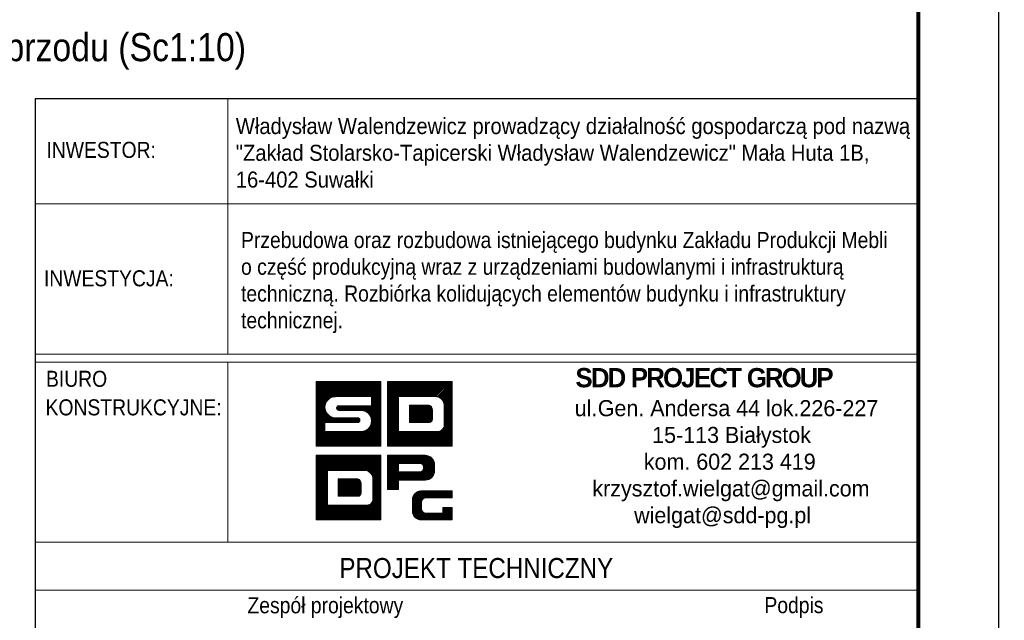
# Model space of a CAD drawing. Header units: millimetres. Extents: x -111 to 321, y 7790 to 8163.
# Tile 5 of 6: x 193 to 316, y 7851 to 7926. Entities that reach past the tile are written whole.
import ezdxf
from ezdxf.enums import TextEntityAlignment as Align

# ---------------------------------------------------------------- set-up
doc = ezdxf.new("R2010")
doc.units = ezdxf.units.MM
doc.header["$LTSCALE"] = 10
for name, color, linetype, lineweight in [('--- widok', 7, 'Continuous', 13), ('_RAMKA', 7, 'Continuous', 35), ('_Tabelka', 7, 'Continuous', 25), ('PS_DIM', 4, 'Continuous', 13), ('PS_TEXT', 3, 'Continuous', 18)]:
    doc.layers.add(name, color=color, linetype=linetype, lineweight=lineweight)
doc.layers.add('_FORMATKA', color=8, linetype='Continuous', plot=False)
doc.styles.add('gil', font='txt', dxfattribs={"width": 0.9})

# ---------------------------------------------------------------- blocks, each defined once
blk = doc.blocks.new('*U14')
at = {"layer": '_FORMATKA', "lineweight": -3}
blk.add_lwpolyline([(-420, 0), (0, 0), (0, 297), (-420, 297)], close=True, dxfattribs=at)
at = {"layer": '_RAMKA', "lineweight": -3, "const_width": 0.5}
blk.add_lwpolyline([(-390, 10), (-10, 10), (-10, 287), (-390, 287)], close=True, dxfattribs=at)
blk = doc.blocks.new('tabela_rys')
at = {"layer": '_Tabelka', "color": 251, "lineweight": 15}
for p, q in [((45.62, 123.55), (45.62, 91.73)), ((21.62, 110.45), (131.62, 110.45)), ((21.62, 91.73), (131.62, 91.73)), ((21.62, 91.73), (131.62, 91.73)), ((21.62, 91.73), (131.62, 91.73)), ((131.62, 90.73), (21.62, 90.73)), ((45.62, 68.32), (45.62, 90.73)), ((21.62, 68.32), (131.48, 68.32)), ((131.62, 62.32), (21.62, 62.32))]:
    blk.add_line(p, q, dxfattribs=at)
at = {"layer": '_Tabelka', "color": 251, "lineweight": 30}
blk.add_lwpolyline([(131.62, 123.55), (21.62, 123.55), (21.62, 7.77), (131.62, 7.77)], close=True, dxfattribs=at)
at = {"layer": 'PS_DIM', "color": 12, "true_color": 0xc90603}
for p, q in [((56.62, 88.27), (56.68, 88.33)), ((56.62, 88.1), (56.84, 88.33)), ((56.62, 87.93), (57.01, 88.33)), ((56.62, 87.76), (57.18, 88.33)), ((56.62, 87.59), (57.35, 88.33)), ((56.62, 87.43), (57.52, 88.33)), ((56.62, 87.26), (57.69, 88.33)), ((56.62, 87.09), (57.86, 88.33)), ((56.62, 86.92), (58.02, 88.33)), ((56.62, 86.75), (58.19, 88.33)), ((56.62, 86.58), (58.36, 88.33)), ((56.62, 86.42), (58.53, 88.33)), ((56.62, 86.25), (58.7, 88.33)), ((56.62, 86.08), (58.87, 88.33)), ((56.62, 85.91), (59.03, 88.33)), ((56.62, 85.74), (59.2, 88.33)), ((56.62, 85.57), (59.37, 88.33)), ((56.62, 85.41), (59.54, 88.33)), ((56.62, 85.24), (59.71, 88.33)), ((56.62, 85.07), (59.88, 88.33)), ((56.62, 84.9), (60.04, 88.33)), ((56.62, 84.73), (60.21, 88.33)), ((56.62, 88.33), (64.68, 88.33)), ((56.62, 80.27), (56.62, 88.33)), ((58.28, 86.23), (60.38, 88.33)), ((58.6, 86.38), (60.55, 88.33)), ((58.82, 86.43), (60.72, 88.33)), ((59, 86.45), (60.89, 88.33)), ((59.17, 86.45), (61.05, 88.33)), ((59.34, 86.45), (61.22, 88.33)), ((59.51, 86.45), (61.39, 88.33)), ((59.68, 86.45), (61.56, 88.33)), ((59.85, 86.45), (61.73, 88.33)), ((60.01, 86.45), (61.9, 88.33)), ((60.18, 86.45), (62.06, 88.33)), ((60.35, 86.45), (62.23, 88.33)), ((60.52, 86.45), (62.4, 88.33)), ((60.69, 86.45), (62.57, 88.33)), ((60.86, 86.45), (62.74, 88.33)), ((61.02, 86.45), (62.91, 88.33)), ((61.19, 86.45), (63.07, 88.33)), ((61.36, 86.45), (63.24, 88.33)), ((61.53, 86.45), (63.41, 88.33)), ((61.7, 86.45), (63.58, 88.33)), ((61.87, 86.45), (63.75, 88.33)), ((62.04, 86.45), (63.92, 88.33)), ((62.2, 86.45), (64.09, 88.33)), ((62.37, 86.45), (64.25, 88.33)), ((62.54, 86.45), (64.42, 88.33)), ((62.71, 86.45), (64.59, 88.33)), ((64.68, 88.33), (64.68, 80.27)), ((65.5, 88.33), (73.56, 88.33)), ((65.5, 80.27), (65.5, 88.33)), ((65.5, 88.2), (65.63, 88.33)), ((65.5, 88.03), (65.8, 88.33)), ((65.5, 87.86), (65.97, 88.33)), ((65.5, 87.69), (66.14, 88.33)), ((65.5, 87.52), (66.3, 88.33)), ((65.5, 87.35), (66.47, 88.33)), ((65.5, 87.18), (66.64, 88.33)), ((65.5, 87.02), (66.81, 88.33)), ((65.5, 86.85), (66.98, 88.33)), ((65.5, 86.68), (67.15, 88.33)), ((65.5, 86.51), (67.31, 88.33)), ((65.5, 86.34), (67.48, 88.33)), ((65.5, 86.17), (67.65, 88.33)), ((65.5, 86.01), (67.82, 88.33)), ((65.5, 85.84), (67.99, 88.33)), ((65.5, 85.67), (68.16, 88.33)), ((65.5, 85.5), (68.32, 88.33)), ((65.5, 85.33), (68.49, 88.33)), ((65.5, 85.16), (68.66, 88.33)), ((66.95, 86.45), (68.83, 88.33)), ((67.12, 86.45), (69, 88.33)), ((67.28, 86.45), (69.17, 88.33)), ((67.45, 86.45), (69.33, 88.33)), ((67.62, 86.45), (69.5, 88.33)), ((67.79, 86.45), (69.67, 88.33)), ((67.96, 86.45), (69.84, 88.33)), ((68.13, 86.45), (70.01, 88.33)), ((68.29, 86.45), (70.18, 88.33)), ((68.46, 86.45), (70.34, 88.33)), ((68.63, 86.45), (70.51, 88.33)), ((68.8, 86.45), (70.68, 88.33)), ((68.97, 86.45), (70.85, 88.33)), ((69.14, 86.45), (71.02, 88.33)), ((69.31, 86.45), (71.19, 88.33)), ((69.47, 86.45), (71.35, 88.33)), ((69.64, 86.45), (71.52, 88.33)), ((69.81, 86.45), (71.69, 88.33)), ((69.98, 86.45), (71.86, 88.33)), ((70.15, 86.45), (72.03, 88.33)), ((70.32, 86.45), (72.2, 88.33)), ((70.48, 86.45), (72.37, 88.33)), ((70.65, 86.45), (72.53, 88.33)), ((70.82, 86.45), (72.7, 88.33)), ((70.99, 86.45), (72.87, 88.33)), ((71.16, 86.45), (73.04, 88.33)), ((71.33, 86.45), (73.21, 88.33)), ((71.49, 86.45), (73.38, 88.33)), ((71.66, 86.44), (73.54, 88.33)), ((73.56, 88.33), (73.56, 80.27)), ((62.88, 86.45), (64.68, 88.25)), ((63.05, 86.45), (64.68, 88.08)), ((63.21, 86.45), (64.68, 87.91)), ((63.38, 86.45), (64.68, 87.74)), ((63.51, 86.4), (64.68, 87.58)), ((63.51, 86.23), (64.68, 87.41)), ((63.51, 86.07), (64.68, 87.24)), ((71.79, 86.41), (73.56, 88.18)), ((71.91, 86.36), (73.56, 88.01)), ((72.02, 86.3), (73.56, 87.84)), ((72.12, 86.23), (73.56, 87.67)), ((72.21, 86.15), (73.56, 87.5)), ((72.29, 86.06), (73.56, 87.33)), ((72.36, 85.97), (73.56, 87.17)), ((56.62, 84.56), (57.91, 85.86)), ((63.51, 86.45), (59.01, 86.45)), ((62.84, 84.55), (64.68, 86.4)), ((62.94, 84.49), (64.68, 86.23)), ((63.04, 84.42), (64.68, 86.06)), ((63.12, 84.34), (64.68, 85.89)), ((63.51, 85.9), (64.68, 87.07)), ((63.51, 85.73), (64.68, 86.9)), ((63.51, 85.56), (64.68, 86.73)), ((63.51, 85.39), (64.68, 86.56)), ((63.51, 85.32), (63.51, 86.45)), ((65.5, 85), (66.88, 86.38)), ((65.5, 84.83), (66.88, 86.21)), ((65.5, 84.66), (66.88, 86.04)), ((65.5, 84.49), (66.88, 85.87)), ((66.88, 86.45), (66.88, 82.1)), ((71.64, 86.45), (66.88, 86.45)), ((66.88, 86.45), (66.88, 82.1)), ((68.1, 86.45), (66.88, 86.45)), ((71.64, 86.45), (68.43, 86.45)), ((72.43, 85.86), (73.56, 87)), ((72.48, 85.75), (73.56, 86.83)), ((72.52, 85.62), (73.56, 86.66)), ((72.54, 85.48), (73.56, 86.49)), ((72.55, 85.32), (73.56, 86.32)), ((72.55, 85.15), (73.56, 86.15)), ((72.55, 84.98), (73.56, 85.99)), ((56.62, 84.4), (57.76, 85.54)), ((56.62, 84.23), (57.71, 85.32)), ((56.62, 84.06), (57.69, 85.14)), ((56.62, 83.89), (57.7, 84.98)), ((56.62, 83.72), (57.73, 84.83)), ((56.62, 83.55), (57.77, 84.7)), ((59.14, 85.07), (59.39, 85.32)), ((59.16, 84.92), (59.56, 85.32)), ((59.22, 84.81), (59.73, 85.32)), ((59.32, 84.74), (59.9, 85.32)), ((59.44, 85.32), (63.51, 85.32)), ((62.19, 84.72), (59.44, 84.72)), ((59.47, 84.72), (60.07, 85.32)), ((59.64, 84.72), (60.24, 85.32)), ((59.81, 84.72), (60.41, 85.32)), ((59.97, 84.72), (60.57, 85.32)), ((60.14, 84.72), (60.74, 85.32)), ((60.31, 84.72), (60.91, 85.32)), ((60.48, 84.72), (61.08, 85.32)), ((60.65, 84.72), (61.25, 85.32)), ((60.82, 84.72), (61.42, 85.32)), ((60.98, 84.72), (61.58, 85.32)), ((61.15, 84.72), (61.75, 85.32)), ((61.32, 84.72), (61.92, 85.32)), ((61.49, 84.72), (62.09, 85.32)), ((61.66, 84.72), (62.26, 85.32)), ((61.83, 84.72), (62.43, 85.32)), ((61.99, 84.72), (62.59, 85.32)), ((62.16, 84.72), (62.76, 85.32)), ((62.32, 84.71), (62.93, 85.32)), ((62.47, 84.69), (63.1, 85.32)), ((62.6, 84.66), (63.27, 85.32)), ((62.72, 84.61), (63.44, 85.32)), ((63.2, 84.25), (64.68, 85.72)), ((63.28, 84.15), (64.68, 85.55)), ((63.34, 84.05), (64.68, 85.39)), ((63.4, 83.93), (64.68, 85.22)), ((63.44, 83.81), (64.68, 85.05)), ((63.48, 83.68), (64.68, 84.88)), ((63.5, 83.53), (64.68, 84.71)), ((65.5, 84.32), (66.88, 85.71)), ((65.5, 84.15), (66.88, 85.54)), ((65.5, 83.99), (66.88, 85.37)), ((65.5, 83.82), (66.88, 85.2)), ((65.5, 83.65), (66.88, 85.03)), ((65.5, 83.48), (66.88, 84.86)), ((65.5, 83.31), (66.88, 84.7)), ((68.24, 85.39), (68.24, 83.22)), ((70.68, 85.39), (68.24, 85.39)), ((68.24, 85.39), (68.24, 83.22)), ((70.68, 85.39), (68.24, 85.39)), ((68.24, 85.38), (68.25, 85.39)), ((68.24, 85.22), (68.42, 85.39)), ((68.24, 85.05), (68.59, 85.39)), ((68.24, 84.88), (68.76, 85.39)), ((68.24, 84.71), (68.93, 85.39)), ((68.24, 84.54), (69.09, 85.39)), ((68.24, 84.37), (69.26, 85.39)), ((68.24, 84.21), (69.43, 85.39)), ((68.24, 84.04), (69.6, 85.39)), ((68.24, 83.87), (69.77, 85.39)), ((68.24, 83.7), (69.94, 85.39)), ((68.24, 83.53), (70.1, 85.39)), ((68.24, 83.36), (70.27, 85.39)), ((68.27, 83.22), (70.44, 85.39)), ((68.43, 83.22), (70.61, 85.39)), ((68.6, 83.22), (70.75, 85.36)), ((68.77, 83.22), (70.85, 85.3)), ((68.94, 83.22), (70.94, 85.22)), ((69.11, 83.22), (71.01, 85.12)), ((69.28, 83.22), (71.06, 85)), ((69.44, 83.22), (71.08, 84.85)), ((69.61, 83.22), (71.08, 84.68)), ((71.08, 83.62), (71.08, 84.83)), ((71.08, 83.62), (71.08, 84.83)), ((72.55, 84.81), (73.56, 85.82)), ((72.55, 84.64), (73.56, 85.65)), ((72.55, 84.47), (73.56, 85.48)), ((72.55, 82.89), (72.55, 85.32)), ((72.55, 82.89), (72.55, 85.32)), ((72.55, 84.3), (73.56, 85.31)), ((72.55, 84.14), (73.56, 85.14)), ((72.55, 83.97), (73.56, 84.98)), ((72.55, 83.8), (73.56, 84.81)), ((72.55, 83.63), (73.56, 84.64)), ((56.62, 83.39), (57.81, 84.58)), ((56.62, 83.22), (57.87, 84.47)), ((56.62, 83.05), (57.94, 84.37)), ((56.62, 82.88), (58.01, 84.28)), ((56.62, 82.71), (58.09, 84.19)), ((56.62, 82.54), (58.18, 84.11)), ((56.62, 82.38), (58.28, 84.04)), ((56.62, 82.21), (58.39, 83.98)), ((57.8, 83.22), (58.5, 83.92)), ((57.97, 83.22), (58.62, 83.88)), ((58.14, 83.22), (58.76, 83.84)), ((58.31, 83.22), (58.91, 83.82)), ((58.47, 83.22), (59.07, 83.82)), ((58.64, 83.22), (59.24, 83.82)), ((58.81, 83.22), (59.41, 83.82)), ((58.98, 83.22), (59.58, 83.82)), ((59.01, 83.82), (61.76, 83.82)), ((59.15, 83.22), (59.75, 83.82)), ((59.32, 83.22), (59.92, 83.82)), ((59.48, 83.22), (60.08, 83.82)), ((59.65, 83.22), (60.25, 83.82)), ((59.82, 83.22), (60.42, 83.82)), ((59.99, 83.22), (60.59, 83.82)), ((60.16, 83.22), (60.76, 83.82)), ((60.33, 83.22), (60.93, 83.82)), ((60.49, 83.22), (61.09, 83.82)), ((60.66, 83.22), (61.26, 83.82)), ((60.83, 83.22), (61.43, 83.82)), ((61, 83.22), (61.6, 83.82)), ((61.07, 80.27), (64.68, 83.87)), ((61.17, 83.22), (61.77, 83.82)), ((61.24, 80.27), (64.68, 83.7)), ((61.34, 83.22), (61.9, 83.79)), ((61.41, 80.27), (64.68, 83.53)), ((61.5, 83.22), (61.99, 83.71)), ((61.67, 83.22), (62.05, 83.6)), ((61.86, 83.24), (62.05, 83.43)), ((63.15, 82.51), (64.68, 84.04)), ((63.42, 82.95), (64.68, 84.21)), ((63.49, 83.18), (64.68, 84.38)), ((63.51, 83.37), (64.68, 84.54)), ((65.5, 83.14), (66.88, 84.53)), ((65.5, 82.98), (66.88, 84.36)), ((65.5, 82.81), (66.88, 84.19)), ((65.5, 82.64), (66.88, 84.02)), ((65.5, 82.47), (66.88, 83.85)), ((65.5, 82.3), (66.88, 83.69)), ((65.5, 82.13), (66.88, 83.52)), ((69.78, 83.22), (71.08, 84.52)), ((69.95, 83.22), (71.08, 84.35)), ((70.12, 83.22), (71.08, 84.18)), ((70.29, 83.22), (71.08, 84.01)), ((70.36, 80.27), (73.56, 83.46)), ((70.45, 83.22), (71.08, 83.84)), ((70.62, 83.22), (71.08, 83.67)), ((70.81, 83.24), (71.06, 83.48)), ((72.47, 82.54), (73.56, 83.63)), ((72.54, 82.78), (73.56, 83.8)), ((72.55, 83.46), (73.56, 84.47)), ((72.55, 83.29), (73.56, 84.3)), ((72.55, 83.13), (73.56, 84.13)), ((72.55, 82.96), (73.56, 83.97)), ((56.62, 82.04), (57.69, 83.12)), ((56.62, 81.87), (57.69, 82.95)), ((56.62, 81.7), (57.69, 82.78)), ((56.62, 81.53), (57.69, 82.61)), ((56.62, 81.36), (57.69, 82.44)), ((56.62, 81.2), (57.69, 82.27)), ((61.76, 83.22), (57.69, 83.22)), ((57.69, 83.22), (57.69, 82.1)), ((60.74, 80.27), (62.65, 82.18)), ((60.91, 80.27), (63.09, 82.45)), ((61.58, 80.27), (64.68, 83.37)), ((61.75, 80.27), (64.68, 83.2)), ((61.92, 80.27), (64.68, 83.03)), ((62.08, 80.27), (64.68, 82.86)), ((62.25, 80.27), (64.68, 82.69)), ((62.42, 80.27), (64.68, 82.52)), ((62.59, 80.27), (64.68, 82.36)), ((62.76, 80.27), (64.68, 82.19)), ((65.5, 81.96), (66.88, 83.35)), ((65.5, 81.8), (66.88, 83.18)), ((65.5, 81.63), (66.88, 83.01)), ((65.5, 81.46), (66.88, 82.84)), ((65.5, 81.29), (66.88, 82.68)), ((65.5, 81.12), (66.88, 82.51)), ((65.5, 80.95), (66.88, 82.34)), ((65.5, 80.79), (66.88, 82.17)), ((68.24, 83.22), (70.68, 83.22)), ((68.24, 83.22), (70.68, 83.22)), ((70.2, 80.27), (72.11, 82.17)), ((70.53, 80.27), (73.56, 83.29)), ((70.7, 80.27), (73.56, 83.12)), ((70.87, 80.27), (73.56, 82.96)), ((71.04, 80.27), (73.56, 82.79)), ((71.21, 80.27), (73.56, 82.62)), ((71.37, 80.27), (73.56, 82.45)), ((71.54, 80.27), (73.56, 82.28)), ((56.62, 81.03), (57.69, 82.1)), ((56.62, 80.86), (57.85, 82.1)), ((56.62, 80.69), (58.02, 82.1)), ((56.62, 80.52), (58.19, 82.1)), ((56.62, 80.35), (58.36, 82.1)), ((56.7, 80.27), (58.53, 82.1)), ((56.86, 80.27), (58.7, 82.1)), ((57.03, 80.27), (58.86, 82.1)), ((57.2, 80.27), (59.03, 82.1)), ((57.37, 80.27), (59.2, 82.1)), ((57.54, 80.27), (59.37, 82.1)), ((57.69, 82.1), (62.19, 82.1)), ((57.71, 80.27), (59.54, 82.1)), ((57.87, 80.27), (59.71, 82.1)), ((58.04, 80.27), (59.87, 82.1)), ((58.21, 80.27), (60.04, 82.1)), ((58.38, 80.27), (60.21, 82.1)), ((58.55, 80.27), (60.38, 82.1)), ((58.72, 80.27), (60.55, 82.1)), ((58.89, 80.27), (60.72, 82.1)), ((59.05, 80.27), (60.88, 82.1)), ((59.22, 80.27), (61.05, 82.1)), ((59.39, 80.27), (61.22, 82.1)), ((59.56, 80.27), (61.39, 82.1)), ((59.73, 80.27), (61.56, 82.1)), ((59.9, 80.27), (61.73, 82.1)), ((60.06, 80.27), (61.89, 82.1)), ((60.23, 80.27), (62.06, 82.1)), ((60.4, 80.27), (62.23, 82.1)), ((60.57, 80.27), (62.42, 82.12)), ((62.93, 80.27), (64.68, 82.02)), ((63.09, 80.27), (64.68, 81.85)), ((63.26, 80.27), (64.68, 81.68)), ((63.43, 80.27), (64.68, 81.51)), ((63.6, 80.27), (64.68, 81.35)), ((63.77, 80.27), (64.68, 81.18)), ((63.94, 80.27), (64.68, 81.01)), ((65.5, 80.62), (66.98, 82.1)), ((65.5, 80.45), (67.14, 82.1)), ((65.5, 80.28), (67.31, 82.1)), ((65.65, 80.27), (67.48, 82.1)), ((65.82, 80.27), (67.65, 82.1)), ((65.99, 80.27), (67.82, 82.1)), ((66.15, 80.27), (67.99, 82.1)), ((66.32, 80.27), (68.15, 82.1)), ((66.49, 80.27), (68.32, 82.1)), ((66.66, 80.27), (68.49, 82.1)), ((66.83, 80.27), (68.66, 82.1)), ((66.88, 82.1), (71.64, 82.1)), ((66.88, 82.1), (71.64, 82.1)), ((67, 80.27), (68.83, 82.1)), ((67.17, 80.27), (69, 82.1)), ((67.33, 80.27), (69.16, 82.1)), ((67.5, 80.27), (69.33, 82.1)), ((67.67, 80.27), (69.5, 82.1)), ((67.84, 80.27), (69.67, 82.1)), ((68.01, 80.27), (69.84, 82.1)), ((68.18, 80.27), (70.01, 82.1)), ((68.34, 80.27), (70.17, 82.1)), ((68.51, 80.27), (70.34, 82.1)), ((68.68, 80.27), (70.51, 82.1)), ((68.85, 80.27), (70.68, 82.1)), ((69.02, 80.27), (70.85, 82.1)), ((69.19, 80.27), (71.02, 82.1)), ((69.35, 80.27), (71.19, 82.1)), ((69.52, 80.27), (71.35, 82.1)), ((69.69, 80.27), (71.52, 82.1)), ((69.86, 80.27), (71.69, 82.09)), ((70.03, 80.27), (71.86, 82.1)), ((71.71, 80.27), (73.56, 82.11)), ((71.88, 80.27), (73.56, 81.95)), ((72.05, 80.27), (73.56, 81.78)), ((72.22, 80.27), (73.56, 81.61)), ((72.38, 80.27), (73.56, 81.44)), ((72.55, 80.27), (73.56, 81.27)), ((72.72, 80.27), (73.56, 81.1)), ((64.68, 80.27), (56.62, 80.27)), ((64.1, 80.27), (64.68, 80.84)), ((64.27, 80.27), (64.68, 80.67)), ((64.44, 80.27), (64.68, 80.5)), ((64.61, 80.27), (64.68, 80.33)), ((73.56, 80.27), (65.5, 80.27)), ((72.89, 80.27), (73.56, 80.93)), ((73.06, 80.27), (73.56, 80.77)), ((73.23, 80.27), (73.56, 80.6)), ((73.4, 80.27), (73.56, 80.43)), ((56.62, 79.14), (64.68, 79.14)), ((56.62, 71.08), (56.62, 79.14)), ((56.62, 79.14), (64.68, 79.14)), ((56.62, 71.08), (56.62, 79.14)), ((56.62, 79.01), (56.75, 79.14)), ((56.62, 78.84), (56.92, 79.14)), ((56.62, 78.67), (57.09, 79.14)), ((56.62, 78.5), (57.25, 79.14)), ((56.62, 78.33), (57.42, 79.14)), ((56.62, 78.17), (57.59, 79.14)), ((56.62, 78), (57.76, 79.14)), ((56.62, 77.83), (57.93, 79.14)), ((56.62, 77.66), (58.1, 79.14)), ((56.62, 77.49), (58.27, 79.14)), ((56.62, 77.32), (58.43, 79.14)), ((56.62, 77.16), (58.6, 79.14)), ((56.62, 76.99), (58.77, 79.14)), ((56.62, 76.82), (58.94, 79.14)), ((56.62, 76.65), (59.11, 79.14)), ((56.62, 76.48), (59.28, 79.14)), ((56.62, 76.31), (59.44, 79.14)), ((56.62, 76.15), (59.61, 79.14)), ((56.62, 75.98), (59.78, 79.14)), ((58.07, 77.26), (59.95, 79.14)), ((58.24, 77.26), (60.12, 79.14)), ((58.4, 77.26), (60.29, 79.14)), ((58.57, 77.26), (60.45, 79.14)), ((58.74, 77.26), (60.62, 79.14)), ((58.91, 77.26), (60.79, 79.14)), ((59.08, 77.26), (60.96, 79.14)), ((59.25, 77.26), (61.13, 79.14)), ((59.41, 77.26), (61.3, 79.14)), ((59.58, 77.26), (61.46, 79.14)), ((59.75, 77.26), (61.63, 79.14)), ((59.92, 77.26), (61.8, 79.14)), ((60.09, 77.26), (61.97, 79.14)), ((60.26, 77.26), (62.14, 79.14)), ((60.42, 77.26), (62.31, 79.14)), ((60.59, 77.26), (62.47, 79.14)), ((60.76, 77.26), (62.64, 79.14)), ((60.93, 77.26), (62.81, 79.14)), ((61.1, 77.26), (62.98, 79.14)), ((61.27, 77.26), (63.15, 79.14)), ((61.44, 77.26), (63.32, 79.14)), ((61.6, 77.26), (63.48, 79.14)), ((61.77, 77.26), (63.65, 79.14)), ((61.94, 77.26), (63.82, 79.14)), ((62.11, 77.26), (63.99, 79.14)), ((62.28, 77.26), (64.16, 79.14)), ((62.45, 77.26), (64.33, 79.14)), ((62.61, 77.26), (64.5, 79.14)), ((62.78, 77.26), (64.66, 79.14)), ((62.91, 77.22), (64.68, 78.99)), ((63.03, 77.17), (64.68, 78.82)), ((63.14, 77.11), (64.68, 78.65)), ((64.68, 79.14), (64.68, 71.08)), ((64.68, 79.14), (64.68, 71.08)), ((63.24, 77.04), (64.68, 78.48)), ((63.33, 76.96), (64.68, 78.31)), ((63.41, 76.88), (64.68, 78.15)), ((63.48, 76.78), (64.68, 77.98)), ((63.55, 76.67), (64.68, 77.81)), ((63.6, 76.56), (64.68, 77.64)), ((63.64, 76.43), (64.68, 77.47)), ((63.66, 76.29), (64.68, 77.3)), ((56.62, 75.81), (58, 77.19)), ((56.62, 75.64), (58, 77.02)), ((56.62, 75.47), (58, 76.86)), ((56.62, 75.3), (58, 76.69)), ((56.62, 75.13), (58, 76.52)), ((56.62, 74.97), (58, 76.35)), ((56.62, 74.8), (58, 76.18)), ((58, 77.26), (58, 72.91)), ((62.76, 77.26), (58, 77.26)), ((58, 77.26), (58, 72.91)), ((62.76, 77.26), (58, 77.26)), ((58, 77.26), (58, 72.91)), ((62.76, 77.26), (58, 77.26)), ((59.36, 76.21), (59.36, 74.03)), ((61.8, 76.21), (59.36, 76.21)), ((59.36, 76.2), (59.37, 76.21)), ((59.36, 76.03), (59.54, 76.21)), ((59.36, 75.86), (59.71, 76.21)), ((59.36, 75.69), (59.88, 76.21)), ((59.36, 75.52), (60.05, 76.21)), ((59.36, 75.36), (60.21, 76.21)), ((59.36, 75.19), (60.38, 76.21)), ((59.36, 75.02), (60.55, 76.21)), ((59.36, 74.85), (60.72, 76.21)), ((59.36, 74.68), (60.89, 76.21)), ((59.36, 74.51), (61.06, 76.21)), ((59.36, 74.35), (61.22, 76.21)), ((59.36, 74.18), (61.39, 76.21)), ((59.36, 76.21), (59.36, 74.03)), ((61.8, 76.21), (59.36, 76.21)), ((59.36, 76.21), (59.36, 74.03)), ((61.8, 76.21), (59.36, 76.21)), ((59.39, 74.03), (61.56, 76.21)), ((59.55, 74.03), (61.73, 76.21)), ((59.72, 74.03), (61.87, 76.18)), ((59.89, 74.03), (61.97, 76.11)), ((63.67, 76.13), (64.68, 77.14)), ((63.67, 75.96), (64.68, 76.97)), ((63.67, 75.79), (64.68, 76.8)), ((63.67, 75.62), (64.68, 76.63)), ((63.67, 75.45), (64.68, 76.46)), ((63.67, 75.29), (64.68, 76.29)), ((63.67, 73.7), (63.67, 76.13)), ((63.67, 73.7), (63.67, 76.13)), ((63.67, 73.7), (63.67, 76.13)), ((63.67, 75.12), (64.68, 76.13)), ((56.62, 74.63), (58, 76.01)), ((56.62, 74.46), (58, 75.85)), ((56.62, 74.29), (58, 75.68)), ((56.62, 74.12), (58, 75.51)), ((56.62, 73.96), (58, 75.34)), ((56.62, 73.79), (58, 75.17)), ((56.62, 73.62), (58, 75)), ((56.62, 73.45), (58, 74.84)), ((60.06, 74.03), (62.06, 76.03)), ((60.23, 74.03), (62.13, 75.93)), ((60.4, 74.03), (62.18, 75.81)), ((60.56, 74.03), (62.2, 75.66)), ((60.73, 74.03), (62.2, 75.5)), ((60.9, 74.03), (62.2, 75.33)), ((61.07, 74.03), (62.2, 75.16)), ((61.24, 74.03), (62.2, 74.99)), ((61.41, 74.03), (62.2, 74.82)), ((62.2, 74.43), (62.2, 75.64)), ((62.2, 74.43), (62.2, 75.64)), ((62.2, 74.43), (62.2, 75.64)), ((63.67, 74.95), (64.68, 75.96)), ((63.67, 74.78), (64.68, 75.79)), ((63.67, 74.61), (64.68, 75.62)), ((63.67, 74.44), (64.68, 75.45)), ((63.67, 74.28), (64.68, 75.28)), ((63.67, 74.11), (64.68, 75.12)), ((63.67, 73.94), (64.68, 74.95)), ((56.62, 73.28), (58, 74.67)), ((56.62, 73.11), (58, 74.5)), ((56.62, 72.95), (58, 74.33)), ((56.62, 72.78), (58, 74.16)), ((56.62, 72.61), (58, 73.99)), ((56.62, 72.44), (58, 73.82)), ((56.62, 72.27), (58, 73.66)), ((59.36, 74.03), (61.8, 74.03)), ((59.36, 74.03), (61.8, 74.03)), ((59.36, 74.03), (61.8, 74.03)), ((61.48, 71.08), (64.68, 74.27)), ((61.57, 74.03), (62.2, 74.65)), ((61.65, 71.08), (64.68, 74.1)), ((61.74, 74.03), (62.2, 74.49)), ((61.82, 71.08), (64.68, 73.94)), ((61.93, 74.05), (62.18, 74.29)), ((61.99, 71.08), (64.68, 73.77)), ((62.16, 71.08), (64.68, 73.6)), ((63.59, 73.35), (64.68, 74.44)), ((63.66, 73.59), (64.68, 74.61)), ((63.67, 73.77), (64.68, 74.78)), ((56.62, 72.1), (58, 73.49)), ((56.62, 71.94), (58, 73.32)), ((56.62, 71.77), (58, 73.15)), ((56.62, 71.6), (58, 72.98)), ((56.62, 71.43), (58.1, 72.91)), ((56.62, 71.26), (58.26, 72.91)), ((56.62, 71.09), (58.43, 72.91)), ((56.77, 71.08), (58.6, 72.91)), ((56.94, 71.08), (58.77, 72.91)), ((57.11, 71.08), (58.94, 72.91)), ((57.27, 71.08), (59.11, 72.91)), ((57.44, 71.08), (59.27, 72.91)), ((57.61, 71.08), (59.44, 72.91)), ((57.78, 71.08), (59.61, 72.91)), ((57.95, 71.08), (59.78, 72.91)), ((58, 72.91), (62.76, 72.91)), ((58, 72.91), (62.76, 72.91)), ((58, 72.91), (62.76, 72.91)), ((58.12, 71.08), (59.95, 72.91)), ((58.28, 71.08), (60.12, 72.91)), ((58.45, 71.08), (60.28, 72.91)), ((58.62, 71.08), (60.45, 72.91)), ((58.79, 71.08), (60.62, 72.91)), ((58.96, 71.08), (60.79, 72.91)), ((59.13, 71.08), (60.96, 72.91)), ((59.3, 71.08), (61.13, 72.91)), ((59.46, 71.08), (61.29, 72.91)), ((59.63, 71.08), (61.46, 72.91)), ((59.8, 71.08), (61.63, 72.91)), ((59.97, 71.08), (61.8, 72.91)), ((60.14, 71.08), (61.97, 72.91)), ((60.31, 71.08), (62.14, 72.91)), ((60.47, 71.08), (62.3, 72.91)), ((60.64, 71.08), (62.47, 72.91)), ((60.81, 71.08), (62.64, 72.91)), ((60.98, 71.08), (62.81, 72.9)), ((61.15, 71.08), (62.98, 72.91)), ((61.32, 71.08), (63.22, 72.99)), ((62.33, 71.08), (64.68, 73.43)), ((62.49, 71.08), (64.68, 73.26)), ((62.66, 71.08), (64.68, 73.09)), ((62.83, 71.08), (64.68, 72.93)), ((63, 71.08), (64.68, 72.76)), ((63.17, 71.08), (64.68, 72.59)), ((63.34, 71.08), (64.68, 72.42)), ((63.5, 71.08), (64.68, 72.25)), ((63.67, 71.08), (64.68, 72.08)), ((63.84, 71.08), (64.68, 71.92)), ((64.01, 71.08), (64.68, 71.75)), ((64.18, 71.08), (64.68, 71.58)), ((64.35, 71.08), (64.68, 71.41)), ((64.51, 71.08), (64.68, 71.24)), ((64.68, 71.08), (56.62, 71.08)), ((64.68, 71.08), (56.62, 71.08))]:
    blk.add_line(p, q, dxfattribs=at)
at = {"layer": 'PS_DIM', "color": 18, "true_color": 0x000000}
for p, q in [((65.5, 79.11), (65.53, 79.14)), ((65.5, 78.95), (65.69, 79.14)), ((65.5, 78.79), (65.85, 79.14)), ((65.5, 78.63), (66.01, 79.14)), ((65.5, 78.47), (66.17, 79.14)), ((65.5, 78.31), (66.33, 79.14)), ((65.5, 78.15), (66.49, 79.14)), ((65.5, 77.99), (66.65, 79.14)), ((65.5, 77.83), (66.81, 79.14)), ((65.5, 77.67), (66.97, 79.14)), ((65.5, 77.51), (67.13, 79.14)), ((65.5, 77.35), (67.29, 79.14)), ((65.5, 77.19), (67.45, 79.14)), ((65.5, 77.03), (67.61, 79.14)), ((65.5, 76.87), (67.77, 79.14)), ((65.5, 79.14), (65.5, 74.87)), ((70.17, 79.14), (65.5, 79.14)), ((66.92, 78.12), (67.93, 79.14)), ((67.08, 78.12), (68.09, 79.14)), ((67.23, 78.12), (68.25, 79.14)), ((67.39, 78.12), (68.41, 79.14)), ((67.55, 78.12), (68.57, 79.14)), ((67.71, 78.12), (68.73, 79.14)), ((67.87, 78.12), (68.89, 79.14)), ((68.03, 78.12), (69.05, 79.14)), ((68.19, 78.12), (69.21, 79.14)), ((68.35, 78.12), (69.37, 79.14)), ((68.51, 78.12), (69.53, 79.14)), ((68.67, 78.12), (69.69, 79.14)), ((68.83, 78.12), (69.85, 79.14)), ((68.99, 78.12), (70.01, 79.14)), ((69.15, 78.12), (70.17, 79.14)), ((69.31, 78.12), (70.32, 79.13)), ((69.47, 78.12), (70.45, 79.11)), ((69.62, 78.11), (70.58, 79.07)), ((69.74, 78.07), (70.69, 79.02)), ((69.83, 78), (70.79, 78.96)), ((69.9, 77.91), (70.89, 78.9)), ((69.91, 77.28), (71.19, 78.56)), ((69.96, 77.81), (70.97, 78.83)), ((69.98, 77.67), (71.05, 78.74)), ((69.98, 77.52), (71.13, 78.66)), ((65.5, 76.71), (66.86, 78.07)), ((65.5, 76.55), (66.86, 77.91)), ((65.5, 76.39), (66.86, 77.75)), ((65.5, 76.23), (66.86, 77.59)), ((65.5, 76.07), (66.86, 77.43)), ((65.5, 75.91), (66.86, 77.27)), ((66.86, 78.12), (66.86, 77.06)), ((69.51, 78.12), (66.86, 78.12)), ((68.84, 76.05), (71.24, 78.46)), ((69, 76.05), (71.29, 78.34)), ((69.16, 76.05), (71.33, 78.22)), ((69.32, 76.05), (71.35, 78.08)), ((69.48, 76.05), (71.36, 77.93)), ((69.64, 76.05), (71.36, 77.77)), ((69.8, 76.05), (71.36, 77.61)), ((69.96, 76.05), (71.36, 77.45)), ((69.99, 77.54), (69.99, 77.65)), ((70.12, 76.05), (71.36, 77.29)), ((71.36, 77.23), (71.36, 77.95)), ((65.5, 75.75), (66.86, 77.11)), ((65.5, 75.59), (66.97, 77.06)), ((65.5, 75.43), (67.13, 77.06)), ((65.5, 75.27), (67.29, 77.06)), ((65.5, 75.11), (67.45, 77.06)), ((65.5, 74.95), (67.61, 77.06)), ((65.58, 74.87), (67.77, 77.06)), ((66.86, 77.06), (69.51, 77.06)), ((66.86, 74.87), (66.86, 76.05)), ((66.86, 76.05), (70.17, 76.05)), ((66.92, 76.05), (67.93, 77.06)), ((67.08, 76.05), (68.09, 77.06)), ((67.24, 76.05), (68.25, 77.06)), ((67.4, 76.05), (68.41, 77.06)), ((67.56, 76.05), (68.57, 77.06)), ((67.72, 76.05), (68.73, 77.06)), ((67.88, 76.05), (68.89, 77.06)), ((68.04, 76.05), (69.05, 77.06)), ((68.2, 76.05), (69.21, 77.06)), ((68.36, 76.05), (69.37, 77.06)), ((68.52, 76.05), (69.53, 77.06)), ((68.68, 76.05), (69.77, 77.14)), ((70.28, 76.05), (71.35, 77.12)), ((70.48, 76.09), (71.32, 76.93)), ((70.75, 76.2), (71.21, 76.66)), ((65.5, 74.87), (66.86, 74.87)), ((65.74, 74.87), (66.86, 75.99)), ((65.9, 74.87), (66.86, 75.83)), ((66.06, 74.87), (66.86, 75.67)), ((66.22, 74.87), (66.86, 75.51)), ((66.38, 74.87), (66.86, 75.35)), ((66.54, 74.87), (66.86, 75.19)), ((66.7, 74.87), (66.86, 75.03)), ((68.6, 73.62), (69.68, 74.7)), ((68.6, 73.45), (69.85, 74.7)), ((68.6, 73.28), (70.02, 74.7)), ((68.6, 73.11), (70.19, 74.7)), ((68.6, 72.94), (70.36, 74.7)), ((68.6, 72.77), (70.53, 74.7)), ((68.6, 72.61), (70.69, 74.7)), ((68.6, 72.44), (70.86, 74.7)), ((68.6, 73.6), (68.6, 72.18)), ((68.61, 73.8), (69.5, 74.69)), ((68.69, 74.04), (69.26, 74.61)), ((73.56, 74.7), (69.7, 74.7)), ((70.14, 73.82), (71.03, 74.7)), ((70.28, 73.83), (73.56, 73.83)), ((70.33, 73.83), (71.2, 74.7)), ((70.5, 73.83), (71.37, 74.7)), ((70.67, 73.83), (71.54, 74.7)), ((70.83, 73.83), (71.7, 74.7)), ((71, 73.83), (71.87, 74.7)), ((71.17, 73.83), (72.04, 74.7)), ((71.34, 73.83), (72.21, 74.7)), ((71.51, 73.83), (72.38, 74.7)), ((71.68, 73.83), (72.55, 74.7)), ((71.85, 73.83), (72.71, 74.7)), ((72.01, 73.83), (72.88, 74.7)), ((72.18, 73.83), (73.05, 74.7)), ((72.35, 73.83), (73.22, 74.7)), ((72.52, 73.83), (73.39, 74.7)), ((72.69, 73.83), (73.56, 74.7)), ((72.86, 73.83), (73.56, 74.54)), ((73.02, 73.83), (73.56, 74.37)), ((73.19, 73.83), (73.56, 74.2)), ((73.36, 73.83), (73.56, 74.03)), ((73.53, 73.83), (73.56, 73.87)), ((73.56, 73.83), (73.56, 74.7)), ((68.6, 72.27), (69.74, 73.42)), ((68.6, 72.1), (69.73, 73.23)), ((68.62, 71.95), (69.73, 73.06)), ((68.65, 71.82), (69.73, 72.9)), ((68.7, 71.7), (69.73, 72.73)), ((68.76, 71.59), (69.73, 72.56)), ((68.83, 71.5), (69.74, 72.4)), ((69.73, 72.49), (69.73, 73.28)), ((71.61, 71.08), (73.16, 72.62)), ((71.78, 71.08), (73.32, 72.62)), ((71.95, 71.08), (73.49, 72.62)), ((72.12, 71.08), (73.56, 72.52)), ((72.4, 72.54), (72.48, 72.62)), ((72.4, 72.37), (72.65, 72.62)), ((72.4, 72.2), (72.82, 72.62)), ((72.4, 72.03), (72.99, 72.62)), ((73.56, 72.62), (72.4, 72.62)), ((72.4, 72.62), (72.4, 71.94)), ((73.56, 71.08), (73.56, 72.62)), ((68.91, 71.41), (69.77, 72.27)), ((69, 71.33), (69.84, 72.16)), ((69.1, 71.25), (69.92, 72.07)), ((69.2, 71.19), (70.02, 72)), ((69.32, 71.14), (70.14, 71.96)), ((69.45, 71.1), (70.29, 71.94)), ((69.6, 71.08), (70.45, 71.94)), ((69.76, 71.08), (70.62, 71.94)), ((69.93, 71.08), (70.79, 71.94)), ((70.1, 71.08), (70.96, 71.94)), ((70.27, 71.08), (71.13, 71.94)), ((72.4, 71.94), (70.28, 71.94)), ((70.44, 71.08), (71.3, 71.94)), ((70.6, 71.08), (71.46, 71.94)), ((70.77, 71.08), (71.63, 71.94)), ((70.94, 71.08), (71.8, 71.94)), ((71.11, 71.08), (71.97, 71.94)), ((71.28, 71.08), (72.14, 71.94)), ((71.45, 71.08), (72.31, 71.94)), ((72.29, 71.08), (73.56, 72.35)), ((72.46, 71.08), (73.56, 72.18)), ((72.62, 71.08), (73.56, 72.01)), ((72.79, 71.08), (73.56, 71.84)), ((72.96, 71.08), (73.56, 71.68)), ((73.13, 71.08), (73.56, 71.51)), ((73.3, 71.08), (73.56, 71.34)), ((73.47, 71.08), (73.56, 71.17)), ((69.7, 71.08), (73.56, 71.08))]:
    blk.add_line(p, q, dxfattribs=at)
at = {"layer": 'PS_DIM', "color": 12, "true_color": 0xc90603}
for centre, radius, start, end in [((59.01, 85.13), 1.31, 90, 270), ((71.43, 85.34), 1.12, 358.8688, 78.9457), ((71.43, 85.34), 1.12, 358.8688, 78.9457), ((59.44, 85.02), 0.3, 90, 270), ((62.19, 83.41), 1.31, 270, 90), ((70.48, 84.83), 0.597, 360, 70.5288), ((70.48, 84.83), 0.597, 360, 70.5288), ((61.76, 83.52), 0.3, 270, 90), ((70.68, 83.62), 0.398, 270, 360), ((70.68, 83.62), 0.398, 270, 0), ((71.75, 82.9), 0.806, 262.7652, 359.6781), ((71.75, 82.9), 0.806, 262.7652, 359.6781), ((61.6, 75.64), 0.597, 360, 70.5288), ((61.6, 75.64), 0.597, 360, 70.5288), ((61.6, 75.64), 0.597, 360, 70.5288), ((62.55, 76.16), 1.12, 358.8688, 78.9457), ((62.55, 76.16), 1.12, 358.8688, 78.9457), ((62.55, 76.16), 1.12, 358.8688, 78.9457), ((61.8, 74.43), 0.398, 270, 360), ((61.8, 74.43), 0.398, 270, 360), ((61.8, 74.43), 0.398, 270, 0), ((62.87, 73.71), 0.806, 262.7652, 359.6781), ((62.87, 73.71), 0.806, 262.7652, 359.6781), ((62.87, 73.71), 0.806, 262.7652, 359.6781)]:
    blk.add_arc(centre, radius, start, end, dxfattribs=at)
at = {"layer": 'PS_DIM', "color": 18, "true_color": 0x000000}
for centre, radius, start, end in [((70.17, 77.95), 1.19, 0, 90), ((69.51, 77.65), 0.475, 0, 89.972), ((69.51, 77.54), 0.475, 270, 0), ((70.17, 77.23), 1.19, 270, 0), ((69.7, 73.6), 1.1, 90, 180), ((70.28, 73.28), 0.55, 90, 180), ((70.28, 72.49), 0.55, 180, 270), ((69.7, 72.18), 1.1, 180, 270)]:
    blk.add_arc(centre, radius, start, end, dxfattribs=at)
at = {"layer": '--- widok', "ltscale": 0.5, "insert": (47.25, 106.96, 0.43), "char_height": 2, "width": 80.3878, "attachment_point": 1, "style": 'gil'}
blk.add_mtext('{\\C0;Przebudowa oraz rozbudowa istniejącego budynku Zakładu Produkcji Mebli o część produkcyjną wraz z urządzeniami budowlanymi i infrastrukturą techniczną. Rozbiórka kolidujących elementów budynku i infrastruktury technicznej.}', dxfattribs=at)
at = {"layer": '_Tabelka', "color": 12, "style": 'gil', "width": 0.9}
for s, height, p in [('INWESTOR:', 2, (29.83, 117.19)), ('INWESTYCJA:', 2, (30.79, 101.19)), ('BIURO', 2, (26.77, 88.67)), ('KONSTRUKCYJNE:', 2, (33.87, 85.11)), ('PROJEKT TECHNICZNY', 2.5, (76.55, 65.09))]:
    blk.add_text(s, height=height, dxfattribs=at).set_placement(p, align=Align.MIDDLE)
at = {"layer": '_Tabelka', "color": 251, "style": 'gil', "width": 0.9}
for s, p in [('Zespół projektowy', (57.75, 60.22)), ('Podpis', (116.12, 60.22))]:
    blk.add_text(s, height=2, dxfattribs=at).set_placement(p, align=Align.MIDDLE)
at = {"layer": '_Tabelka', "color": 7, "style": 'gil'}
for s, width, gutter_width, heights, insert, char_height, attachment_point in [('{\\fArial|b0|i0|c0|p34;\\C256;W\\fArial|b0|i0|c238|p34;ł\\fArial|b0|i0|c0|p34;ad\\fArial|b0|i0|c238|p34;ysł\\fArial|b0|i0|c0|p34;aw Wa\\fArial|b0|i0|c238|p34;le\\fArial|b0|i0|c0|p34;nd\\fArial|b0|i0|c238|p34;ze\\fArial|b0|i0|c0|p34;w\\fArial|b0|i0|c238|p34;i\\fArial|b0|i0|c0|p34;c\\fArial|b0|i0|c238|p34;z\\fArial|b0|i0|c0|p34;\\~\\fArial|b0|i0|c238|p34;pr\\fArial|b0|i0|c0|p34;owad\\fArial|b0|i0|c238|p34;zą\\fArial|b0|i0|c0|p34;c\\fArial|b0|i0|c238|p34;y\\fArial|b0|i0|c0|p34; d\\fArial|b0|i0|c238|p34;zi\\fArial|b0|i0|c0|p34;a\\fArial|b0|i0|c238|p34;ł\\fArial|b0|i0|c0|p34;a\\fArial|b0|i0|c238|p34;l\\fArial|b0|i0|c0|p34;no\\fArial|b0|i0|c238|p34;ść\\fArial|b0|i0|c0|p34; \\fArial|b0|i0|c238|p34;g\\fArial|b0|i0|c0|p34;o\\fArial|b0|i0|c238|p34;sp\\fArial|b0|i0|c0|p34;oda\\fArial|b0|i0|c238|p34;r\\fArial|b0|i0|c0|p34;c\\fArial|b0|i0|c238|p34;zą\\fArial|b0|i0|c0|p34; \\fArial|b0|i0|c238|p34;p\\fArial|b0|i0|c0|p34;od na\\fArial|b0|i0|c238|p34;z\\fArial|b0|i0|c0|p34;w\\fArial|b0|i0|c238|p34;ą\\fArial|b0|i0|c0|p34; \\fArial|b0|i0|c238|p34;"Z\\fArial|b0|i0|c0|p34;a\\fArial|b0|i0|c238|p34;kł\\fArial|b0|i0|c0|p34;ad \\fArial|b0|i0|c238|p34;St\\fArial|b0|i0|c0|p34;o\\fArial|b0|i0|c238|p34;l\\fArial|b0|i0|c0|p34;a\\fArial|b0|i0|c238|p34;rsk\\fArial|b0|i0|c0|p34;o-\\fArial|b0|i0|c238|p34;T\\fArial|b0|i0|c0|p34;a\\fArial|b0|i0|c238|p34;pi\\fArial|b0|i0|c0|p34;c\\fArial|b0|i0|c238|p34;erski\\fArial|b0|i0|c0|p34; W\\fArial|b0|i0|c238|p34;ł\\fArial|b0|i0|c0|p34;ad\\fArial|b0|i0|c238|p34;ysł\\fArial|b0|i0|c0|p34;aw Wa\\fArial|b0|i0|c238|p34;le\\fArial|b0|i0|c0|p34;nd\\fArial|b0|i0|c238|p34;ze\\fArial|b0|i0|c0|p34;w\\fArial|b0|i0|c238|p34;i\\fArial|b0|i0|c0|p34;c\\fArial|b0|i0|c238|p34;z"\\fArial|b0|i0|c0|p34; \\fArial|b0|i0|c238|p34;M\\fArial|b0|i0|c0|p34;a\\fArial|b0|i0|c238|p34;ł\\fArial|b0|i0|c0|p34;a \\fArial|b0|i0|c238|p34;Hut\\fArial|b0|i0|c0|p34;a \\fArial|b0|i0|c238|p34;1\\fArial|b0|i0|c0|p34;B\\fArial|b0|i0|c238|p34;, \\P16-402 Suwałki}', 87.5522, 12.5, [51.49], (46.6, 116.81), 2, 4), ('{\\fGill Sans MT|b1|i0|c238|p34;\\H0.96x;\\W1;\\T0.9;\\C12;         SDD \\C7;PROJECT GROUP\\fGill Sans MT|b0|i0|c238|p34;\\P\\pi7.1307;\\H0.83333x;\\T1;ul.^IGen. Andersa 44 lok.226-227\\P\\pi16.782;15-113 Białystok\\P\\pi15.736;kom. 602 213 419\\P\\pi9.3298;krzysztof.wielgat@gmail.com\\P       wielgat@\\C12;sdd-pg\\C7;.pl}', 50.3067, 15, [27.85], (81.68, 90.01), 2.5, 1)]:
    blk.add_mtext_dynamic_manual_height_columns(s, width=width, gutter_width=gutter_width, heights=heights, dxfattribs=dict(at, insert=insert, char_height=char_height, attachment_point=attachment_point))
at = {"layer": '_Tabelka', "color": 7, "style": 'gil', "width": 0.9}
for p in [(47.79, 34.83), (47.79, 30.29), (47.79, 26.06)]:
    blk.add_attdef('NAZWA_RYS:', text='', height=2.5, dxfattribs=at).set_placement(p, align=Align.MIDDLE_LEFT)
blk.add_attdef('FORMAT', text='', height=2.5, dxfattribs=at).set_placement((33.12, 15.91), align=Align.MIDDLE)
at = {"layer": '_Tabelka', "color": 7, "style": 'gil', "width": 0.9, "flags": 8}
for tag, p in [('DATA', (61.11, 15.91)), ('SKALA', (87.85, 15.91)), ('NR_RYSUNKU', (117.18, 15.91))]:
    blk.add_attdef(tag, text='', height=2.5, dxfattribs=at).set_placement(p, align=Align.MIDDLE)
blk = doc.blocks.new('*X152')
at = {"color": 3, "style": 'gil', "width": 0.9}
for s, p in [('UCH.344.1 Widok z przodu (Sc1:10)', (153.1, 7920.93)), ('uchwyt  (35 x)', (153.1, 7915.43))]:
    blk.add_text(s, height=3.5, dxfattribs=at).set_placement(p)

msp = doc.modelspace()

# ---------------------------------------------------------------- block references
at = {"layer": 'PS_DIM'}
msp.add_blockref('*U14', (314.97, 7790.46), dxfattribs=at)
at = {"layer": 'PS_DIM', "color": 7}
msp.add_blockref('tabela_rys', (173.35, 7792.69), dxfattribs=at)
at = {"layer": 'PS_TEXT'}
msp.add_blockref('*X152', (0, 0), dxfattribs=at)

doc.saveas('drawing.dxf')
